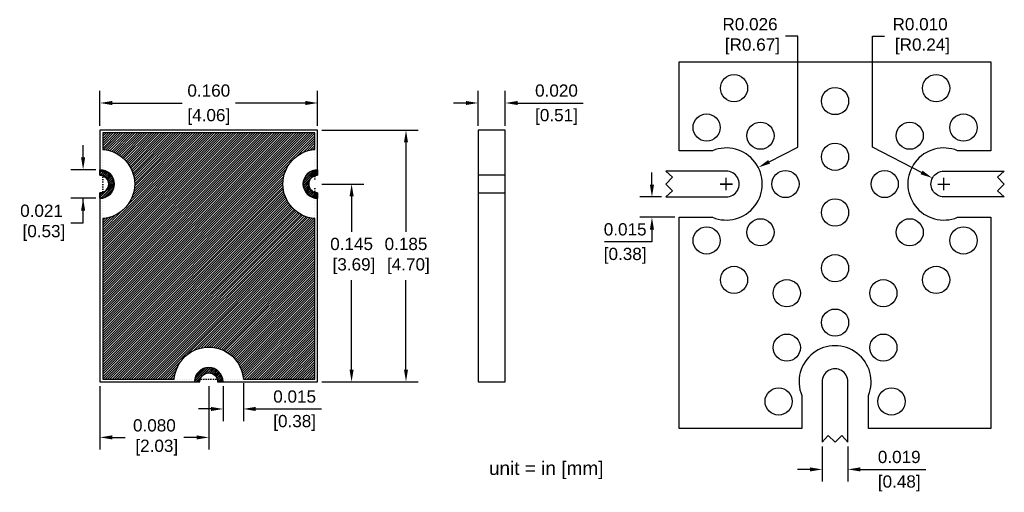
# Model space of a CAD drawing. Header units: inches. Extents: x -0.059 to 0.665, y -0.081 to 0.266.
import ezdxf

# ---------------------------------------------------------------- set-up
doc = ezdxf.new("R2010")
doc.units = ezdxf.units.IN
doc.header["$MEASUREMENT"] = 0
doc.styles.get("Standard").update_dxf_attribs({"font": 'arial.ttf'})
doc.dimstyles.get("Standard").update_dxf_attribs({"dimscale": 0.05, "dimtxt": 0.18, "dimasz": 0.18, "dimexe": 0.18, "dimexo": 0.0625, "dimgap": 0.09, "dimtad": 0, "dimtih": 1, "dimtoh": 1, "dimdec": 3, "dimzin": 0, "dimdsep": 46, "dimtxsty": 'Standard', "dimcen": 0.09, "dimadec": 0, "dimazin": 0, "dimtfac": 1, "dimtdec": 4, "dimtofl": 0, "dimtmove": 0, "dimatfit": 3, "dimfxl": 1, "dimtolj": 1, "dimtzin": 0, "dimarcsym": 0})

# ---------------------------------------------------------------- blocks, each defined once
blk = doc.blocks.new('*D26')
at = {"color": 0, "lineweight": -2}
for p, q in [((0, 0.18812), (0, 0.214)), ((0.16, 0.18812), (0.16, 0.214)), ((0.009, 0.205), (0.06035, 0.205)), ((0.151, 0.205), (0.09965, 0.205))]:
    blk.add_line(p, q, dxfattribs=at)
at = {"color": 0}
for points in [[(0.009, 0.2065), (0.009, 0.2035), (0, 0.205)], [(0.151, 0.2035), (0.151, 0.2065), (0.16, 0.205)]]:
    blk.add_solid(points, dxfattribs=at)
at = {"layer": 'Defpoints', "color": 0}
for p in [(0.16, 0.205), (0, 0.185), (0.16, 0.185)]:
    blk.add_point(p, dxfattribs=at)
at = {"color": 0, "char_height": 0.009, "attachment_point": 5}
for s, insert in [('\\A1;0.160', (0.08, 0.21409)), ('\\A1;[4.06]', (0.08, 0.19474))]:
    blk.add_mtext(s, dxfattribs=dict(at, insert=insert))
blk = doc.blocks.new('*D28')
at = {"color": 0, "lineweight": -2}
for p, q in [((0, -0.00313), (0, -0.04991)), ((0.08, -0.00313), (0.08, -0.04991)), ((0.009, -0.04091), (0.01845, -0.04091)), ((0.071, -0.04091), (0.06155, -0.04091))]:
    blk.add_line(p, q, dxfattribs=at)
at = {"color": 0}
for points in [[(0.009, -0.03941), (0.009, -0.04241), (0, -0.04091)], [(0.071, -0.04241), (0.071, -0.03941), (0.08, -0.04091)]]:
    blk.add_solid(points, dxfattribs=at)
at = {"layer": 'Defpoints', "color": 0}
for p in [(0, 0), (0.08, 0), (0.08, -0.04091)]:
    blk.add_point(p, dxfattribs=at)
at = {"color": 0, "insert": (0.04, -0.04091), "char_height": 0.009, "attachment_point": 5}
blk.add_mtext('\\A1;0.080\\P [2.03]', dxfattribs=at)
blk = doc.blocks.new('*D29')
at = {"color": 0, "lineweight": -2}
for p, q in [((0.16312, 0.14543), (0.194, 0.14543)), ((0.185, 0.13643), (0.185, 0.11028)), ((0.185, 0.009), (0.185, 0.07472)), ((0.16312, 0), (0.194, 0))]:
    blk.add_line(p, q, dxfattribs=at)
at = {"color": 0}
for points in [[(0.1865, 0.13643), (0.1835, 0.13643), (0.185, 0.14543)], [(0.1835, 0.009), (0.1865, 0.009), (0.185, 0)]]:
    blk.add_solid(points, dxfattribs=at)
at = {"layer": 'Defpoints', "color": 0}
for p in [(0.16, 0.14543), (0.16, 0), (0.185, 0)]:
    blk.add_point(p, dxfattribs=at)
at = {"color": 0, "insert": (0.185, 0.0925), "char_height": 0.009, "attachment_point": 5}
blk.add_mtext('\\A1;0.145\\P [3.69]', dxfattribs=at)
blk = doc.blocks.new('*D32')
at = {"color": 0, "lineweight": -2}
for p, q in [((0.278, 0.18812), (0.278, 0.214)), ((0.298, 0.18812), (0.298, 0.214)), ((0.269, 0.205), (0.26, 0.205)), ((0.307, 0.205), (0.3553, 0.205))]:
    blk.add_line(p, q, dxfattribs=at)
at = {"color": 0}
for points in [[(0.269, 0.2035), (0.269, 0.2065), (0.278, 0.205)], [(0.307, 0.2065), (0.307, 0.2035), (0.298, 0.205)]]:
    blk.add_solid(points, dxfattribs=at)
at = {"layer": 'Defpoints', "color": 0}
for p in [(0.298, 0.205), (0.278, 0.185), (0.298, 0.185)]:
    blk.add_point(p, dxfattribs=at)
at = {"color": 0, "char_height": 0.009, "attachment_point": 5}
for s, insert in [('\\A1;0.020', (0.33565, 0.21409)), ('\\A1;[0.51]', (0.33565, 0.19474))]:
    blk.add_mtext(s, dxfattribs=dict(at, insert=insert))
blk = doc.blocks.new('*D33')
at = {"color": 0, "lineweight": -2}
for p, q in [((0.53099, -0.04757), (0.53099, -0.07344)), ((0.54999, -0.04757), (0.54999, -0.07344)), ((0.52199, -0.06444), (0.51299, -0.06444)), ((0.55899, -0.06444), (0.60735, -0.06444))]:
    blk.add_line(p, q, dxfattribs=at)
at = {"color": 0}
for points in [[(0.52199, -0.06594), (0.52199, -0.06294), (0.53099, -0.06444)], [(0.55899, -0.06294), (0.55899, -0.06594), (0.54999, -0.06444)]]:
    blk.add_solid(points, dxfattribs=at)
at = {"layer": 'Defpoints', "color": 0}
for p in [(0.53099, -0.04444), (0.54999, -0.04444), (0.54999, -0.06444)]:
    blk.add_point(p, dxfattribs=at)
at = {"color": 0, "char_height": 0.009, "attachment_point": 5}
for s, insert in [('\\A1;0.019', (0.58767, -0.05535)), ('\\A1;[0.48]', (0.58767, -0.07471))]:
    blk.add_mtext(s, dxfattribs=dict(at, insert=insert))
blk = doc.blocks.new('*D34')
at = {"color": 0, "lineweight": -2}
for p, q in [((0.40585, 0.14493), (0.40585, 0.15393)), ((0.41292, 0.13593), (0.39685, 0.13593)), ((0.42272, 0.12093), (0.39685, 0.12093)), ((0.40585, 0.11193), (0.40585, 0.10293)), ((0.40585, 0.10293), (0.37095, 0.10293))]:
    blk.add_line(p, q, dxfattribs=at)
at = {"color": 0}
for points in [[(0.40435, 0.14493), (0.40735, 0.14493), (0.40585, 0.13593)], [(0.40735, 0.11193), (0.40435, 0.11193), (0.40585, 0.12093)]]:
    blk.add_solid(points, dxfattribs=at)
at = {"layer": 'Defpoints', "color": 0}
for p in [(0.41605, 0.13593), (0.40585, 0.12093), (0.42585, 0.12093)]:
    blk.add_point(p, dxfattribs=at)
at = {"color": 0, "char_height": 0.009, "attachment_point": 5}
for s, insert in [('\\A1;0.015', (0.38615, 0.11203)), ('\\A1;[0.38]', (0.38615, 0.09267))]:
    blk.add_mtext(s, dxfattribs=dict(at, insert=insert))
blk = doc.blocks.new('*D35')
at = {"color": 0, "lineweight": -2}
for p, q in [((0.16312, 0.185), (0.234, 0.185)), ((0.225, 0.176), (0.225, 0.11028)), ((0.225, 0.009), (0.225, 0.07472)), ((0.16312, 0), (0.234, 0))]:
    blk.add_line(p, q, dxfattribs=at)
at = {"color": 0}
for points in [[(0.2265, 0.176), (0.2235, 0.176), (0.225, 0.185)], [(0.2235, 0.009), (0.2265, 0.009), (0.225, 0)]]:
    blk.add_solid(points, dxfattribs=at)
at = {"layer": 'Defpoints', "color": 0}
for p in [(0.16, 0.185), (0.16, 0), (0.225, 0)]:
    blk.add_point(p, dxfattribs=at)
at = {"color": 0, "insert": (0.225, 0.0925), "char_height": 0.009, "attachment_point": 5}
blk.add_mtext('\\A1;0.185\\P [4.70]', dxfattribs=at)
blk = doc.blocks.new('*D39')
at = {"color": 0, "lineweight": -2}
for p, q in [((-0.01242, 0.16493), (-0.01242, 0.17393)), ((-0.00313, 0.15593), (-0.02142, 0.15593)), ((-0.00313, 0.13493), (-0.02142, 0.13493)), ((-0.01242, 0.11693), (-0.01242, 0.13493)), ((-0.02142, 0.11693), (-0.01242, 0.11693))]:
    blk.add_line(p, q, dxfattribs=at)
at = {"color": 0}
for points in [[(-0.01392, 0.16493), (-0.01092, 0.16493), (-0.01242, 0.15593)], [(-0.01092, 0.12593), (-0.01392, 0.12593), (-0.01242, 0.13493)]]:
    blk.add_solid(points, dxfattribs=at)
at = {"layer": 'Defpoints', "color": 0}
for p in [(-0.01242, 0.15593), (0, 0.15593), (0, 0.13493)]:
    blk.add_point(p, dxfattribs=at)
at = {"color": 0, "insert": (-0.04297, 0.11693), "char_height": 0.009, "attachment_point": 5}
blk.add_mtext('\\A1;0.021\\P [0.53]', dxfattribs=at)
blk = doc.blocks.new('*D40')
at = {"color": 0, "lineweight": -2}
for p, q in [((0.0905, -0.00313), (0.0905, -0.029)), ((0.10542, -0.00113), (0.10542, -0.029)), ((0.0815, -0.02), (0.0725, -0.02)), ((0.11442, -0.02), (0.16282, -0.02))]:
    blk.add_line(p, q, dxfattribs=at)
at = {"color": 0}
for points in [[(0.0815, -0.0215), (0.0815, -0.0185), (0.0905, -0.02)], [(0.11442, -0.0185), (0.11442, -0.0215), (0.10542, -0.02)]]:
    blk.add_solid(points, dxfattribs=at)
at = {"layer": 'Defpoints', "color": 0}
for p in [(0.0905, 0), (0.10542, 0.002), (0.10542, -0.02)]:
    blk.add_point(p, dxfattribs=at)
at = {"color": 0, "char_height": 0.009, "attachment_point": 5}
for s, insert in [('\\A1;0.015', (0.14312, -0.01091)), ('\\A1;[0.38]', (0.14312, -0.03026))]:
    blk.add_mtext(s, dxfattribs=dict(at, insert=insert))

msp = doc.modelspace()

# ---------------------------------------------------------------- hatches: boundary and pattern name
h = msp.add_hatch()
h.set_pattern_fill('ANSI31', color=256, scale=0.01, angle=360, style=0)
h.set_pattern_definition([(45, (-0.2580588, -2e-16), (-0.0008838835, 0.0008838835), [])])
edge = h.paths.add_edge_path()
edge.add_arc((0, 0.14543), 0.0255, -85.50159, 85.50159, ccw=False)
edge.add_line((0.002, 0.12001), (0.002, 0.002))
edge.add_line((0.002, 0.002), (0.05458, 0.002))
edge.add_arc((0.08, 0), 0.0255, 4.49841, 175.50159, ccw=False)
edge.add_line((0.10542, 0.002), (0.158, 0.002))
edge.add_line((0.158, 0.002), (0.158, 0.12001))
edge.add_arc((0.16, 0.14543), 0.0255, 94.49841, 265.50159, ccw=False)
edge.add_line((0.158, 0.17086), (0.158, 0.183))
edge.add_line((0.158, 0.183), (0.002, 0.183))
edge.add_line((0.002, 0.183), (0.002, 0.17086))
edge = h.paths.add_edge_path()
edge.add_line((0.16, 0.13893), (0.16, 0.13493))
edge.add_arc((0.16, 0.14543), 0.0105, 90, 270, ccw=False)
edge.add_line((0.16, 0.15593), (0.16, 0.15193))
edge.add_arc((0.16, 0.14543), 0.0065, 90, 270)
edge = h.paths.add_edge_path()
edge.add_line((0, 0.13893), (0, 0.13493))
edge.add_arc((0, 0.14543), 0.0105, 270, 450)
edge.add_line((0, 0.15593), (0, 0.15193))
edge.add_arc((0, 0.14543), 0.0065, -90, 90, ccw=False)
edge = h.paths.add_edge_path()
edge.add_line((0.0865, 0), (0.0905, 0))
edge.add_arc((0.08, 0), 0.0105, 360, 540)
edge.add_line((0.0695, 0), (0.0735, 0))
edge.add_arc((0.08, 0), 0.0065, 0, 180, ccw=False)
h = msp.add_hatch()
h.set_pattern_fill('ANSI31', color=256, scale=0.01, angle=360, style=0)
h.set_pattern_definition([(45, (0.08, 0), (-0.0008838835, 0.0008838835), [])])
edge = h.paths.add_edge_path()
edge.add_line((0.0865, 0), (0.0905, 0))
edge.add_arc((0.08, 0), 0.0105, 360, 540)
edge.add_line((0.0695, 0), (0.0735, 0))
edge.add_arc((0.08, 0), 0.0065, 0, 180, ccw=False)
edge = h.paths.add_edge_path()
edge.add_line((0.16, 0.13893), (0.16, 0.13493))
edge.add_arc((0.16, 0.14543), 0.0105, 90, 270, ccw=False)
edge.add_line((0.16, 0.15593), (0.16, 0.15193))
edge.add_arc((0.16, 0.14543), 0.0065, 90, 270)
edge = h.paths.add_edge_path()
edge.add_line((0, 0.13893), (0, 0.13493))
edge.add_arc((0, 0.14543), 0.0105, 270, 450)
edge.add_line((0, 0.15593), (0, 0.15193))
edge.add_arc((0, 0.14543), 0.0065, -90, 90, ccw=False)

# ---------------------------------------------------------------- linework, layer by layer
for p, q in [((0.46499, 0.14543), (0.45599, 0.14543)), ((0.45599, 0.14543), (0.46499, 0.14543)), ((0.46049, 0.14093), (0.46049, 0.14993)), ((0.46049, 0.14093), (0.46049, 0.14993)), ((0.61599, 0.14543), (0.62499, 0.14543)), ((0.62049, 0.14093), (0.62049, 0.14993))]:
    msp.add_line(p, q)
for points in [[(0.49202, 0.16176), (0.51305, 0.17264), (0.51305, 0.25412), (0.50405, 0.25412)], [(0.60406, 0.15394), (0.56794, 0.17264), (0.56794, 0.25412), (0.57694, 0.25412)]]:
    msp.add_lwpolyline(points)
for points in [[(0.42585, 0.12093), (0.45039, 0.12093, 1.493856), (0.45039, 0.16993), (0.42585, 0.16993), (0.42585, 0.23531), (0.65513, 0.23531), (0.65513, 0.16993), (0.63059, 0.16993, 1.493856), (0.63059, 0.12093), (0.65513, 0.12093), (0.65513, -0.03444), (0.56499, -0.03444), (0.56499, -0.0101, 1.493856), (0.51599, -0.0101), (0.51599, -0.03444), (0.42585, -0.03444)], [(0.0865, 0), (0.16, 0), (0.16, 0.13893, -1), (0.16, 0.15193), (0.16, 0.185), (0, 0.185), (0, 0.15193, -1), (0, 0.13893), (0, 0), (0.0735, 0, -1)], [(0.002, 0.17086, -0.924416), (0.002, 0.12001), (0.002, 0.002), (0.05458, 0.002, -0.924416), (0.10542, 0.002), (0.158, 0.002), (0.158, 0.12001, -0.924416), (0.158, 0.17086), (0.158, 0.183), (0.002, 0.183)], [(0, 0.15193), (0, 0.15593, -1), (0, 0.13493), (0, 0.13893, 1)], [(0, 0.13893), (0, 0.13493, 1), (0, 0.15593), (0, 0.15193, -1)], [(0.16, 0.15193), (0.16, 0.15593, 1), (0.16, 0.13493), (0.16, 0.13893, -1)], [(0.16, 0.13893), (0.16, 0.13493, -1), (0.16, 0.15593), (0.16, 0.15193, 1)], [(0.46049, 0.15493), (0.41605, 0.15493), (0.42105, 0.15043), (0.41605, 0.14543), (0.42105, 0.14043), (0.41605, 0.13593), (0.46049, 0.13593, 1.000529)], [(0.6205, 0.15493), (0.66493, 0.15493), (0.65993, 0.15043), (0.66493, 0.14543), (0.65993, 0.14043), (0.66493, 0.13593), (0.6205, 0.13593, -1.000529)], [(0.0865, 0), (0.0905, 0, 1), (0.0695, 0), (0.0735, 0, -1)], [(0.0865, 0), (0.0905, 0, 1), (0.0695, 0), (0.0735, 0, -1)], [(0.53099, -0.00001), (0.53099, -0.04444), (0.53549, -0.03944), (0.54049, -0.04444), (0.54549, -0.03944), (0.54999, -0.04444), (0.54999, -0.00001, 1.000529)]]:
    msp.add_lwpolyline(points, format="xyb", close=True)
for points in [[(0.278, 0.185), (0.278, 0), (0.298, 0), (0.298, 0.185)], [(0.278, 0.15193), (0.278, 0.13893), (0.298, 0.13893), (0.298, 0.15193)]]:
    msp.add_lwpolyline(points, close=True)
at = {"linetype": 'ByBlock'}
for centre in [(0.4662, 0.21593), (0.61479, 0.21593), (0.54049, 0.20643), (0.44605, 0.18693), (0.63493, 0.18693), (0.4856, 0.18096), (0.59538, 0.18096), (0.54049, 0.16545), (0.50399, 0.14543), (0.57699, 0.14543), (0.54049, 0.12448), (0.4856, 0.10991), (0.59538, 0.10991), (0.44605, 0.10393), (0.63493, 0.10393), (0.54049, 0.0835), (0.4662, 0.07493), (0.61479, 0.07493), (0.50497, 0.06511), (0.57601, 0.06511), (0.54049, 0.0435), (0.50497, 0.02511), (0.57601, 0.02511), (0.49899, -0.01444), (0.58199, -0.01444)]:
    msp.add_circle(centre, 0.01, dxfattribs=at)
for points in [[(0.49271, 0.16042), (0.49133, 0.16309), (0.48402, 0.15762)], [(0.60337, 0.15261), (0.60475, 0.15527), (0.61206, 0.1498)]]:
    msp.add_solid(points)

# ---------------------------------------------------------------- texts
at = {"char_height": 0.009, "attachment_point": 5}
for s, insert in [('\\A1;R0.026\\P [R0.67]', (0.47796, 0.25412)), ('\\A1;R0.010\\P [R0.24]', (0.60302, 0.25412))]:
    msp.add_mtext(s, dxfattribs=dict(at, insert=insert))
at = {"insert": (0.28599, -0.05855), "char_height": 0.01, "width": 0.1072412, "attachment_point": 1}
msp.add_mtext('{unit = in [mm]}', dxfattribs=at)

# ---------------------------------------------------------------- dimensions: what is measured, and where the dimension line sits
for base, p1, p2, picture, middle in [((0.16, 0.205), (0, 0.185), (0.16, 0.185), '*D26', (0.08, 0.21409)), ((0.298, 0.205), (0.278, 0.185), (0.298, 0.185), '*D32', (0.33565, 0.21409)), ((0.10542, -0.02), (0.0905, 0), (0.10542, 0.002), '*D40', (0.14312, -0.01091)), ((0.54999, -0.06444), (0.53099, -0.04444), (0.54999, -0.04444), '*D33', (0.58767, -0.05535))]:
    dim = msp.add_linear_dim(base=base, p1=p1, p2=p2, dimstyle='Standard', override={"dimpost": '\\X'})
    dim.commit()
    dim.dimension.update_dxf_attribs({"geometry": picture, "text_midpoint": middle})
for base, p1, p2, picture, middle in [((0.225, 0), (0.16, 0.185), (0.16, 0), '*D35', (0.225, 0.0925)), ((-0.01242, 0.15593), (0, 0.13493), (0, 0.15593), '*D39', (-0.04297, 0.11693)), ((0.185, 0), (0.16, 0.14543), (0.16, 0), '*D29', (0.185, 0.0925))]:
    dim = msp.add_linear_dim(base=base, p1=p1, p2=p2, angle=90, dimstyle='Standard', override={"dimpost": '\\X'})
    dim.commit()
    dim.dimension.update_dxf_attribs({"geometry": picture, "text_midpoint": middle, "dimtype": 160})
dim = msp.add_linear_dim(base=(0.40585, 0.12093), p1=(0.41605, 0.13593), p2=(0.42585, 0.12093), angle=90, dimstyle='Standard', override={"dimpost": '\\X'})
dim.commit()
dim.dimension.update_dxf_attribs({"geometry": '*D34', "text_midpoint": (0.38615, 0.11203)})
dim = msp.add_linear_dim(base=(0.08, -0.04091), p1=(0, 0), p2=(0.08, 0), dimstyle='Standard', override={"dimpost": '\\X'})
dim.commit()
dim.dimension.update_dxf_attribs({"geometry": '*D28', "text_midpoint": (0.04, -0.04091), "dimtype": 160})

doc.saveas('drawing.dxf')
